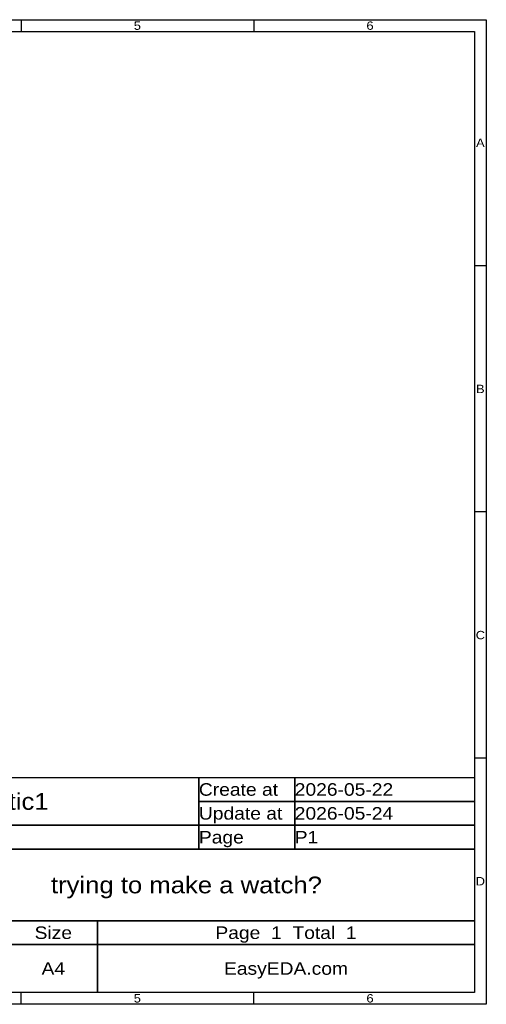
# Model space of a CAD drawing. Header units: millimetres. Extents: x 0 to 297, y 0 to 210.
# Tile 3 of 3: x 198 to 297, y 0 to 210. Entities that reach past the tile are written whole.
import ezdxf
from ezdxf.enums import TextEntityAlignment as Align

# ---------------------------------------------------------------- set-up
doc = ezdxf.new("R2010")
doc.units = ezdxf.units.MM
doc.header["$MEASUREMENT"] = 0
doc.styles.get("Standard").update_dxf_attribs({"font": 'arial.ttf'})

msp = doc.modelspace()

# ---------------------------------------------------------------- linework, layer by layer
at = {"color": 1, "true_color": 0xa00000}
for points in [[(0, 209.55), (297.18, 209.55), (297.18, 0), (0, 0)], [(2.54, 207.01), (294.64, 207.01), (294.64, 2.54), (2.54, 2.54)]]:
    msp.add_lwpolyline(points, close=True, dxfattribs=at)
for points in [[(198.12, 209.55), (198.12, 207.01)], [(247.65, 209.55), (247.65, 207.01)], [(297.18, 157.16), (294.64, 157.16)], [(297.18, 104.78), (294.64, 104.78)], [(297.18, 52.39), (294.64, 52.39)], [(143.45, 48.26), (235.98, 48.26)], [(235.98, 48.26), (235.98, 38.1)], [(235.98, 48.26), (256.39, 48.26)], [(235.98, 43.18), (235.98, 48.26)], [(256.39, 48.26), (256.39, 43.18)], [(256.39, 48.26), (294.64, 48.26)], [(256.39, 43.18), (256.39, 48.26)], [(294.64, 48.26), (294.64, 43.18)], [(256.39, 43.18), (235.98, 43.18)], [(235.98, 43.18), (256.39, 43.18)], [(235.98, 38.1), (235.98, 43.18)], [(294.64, 43.18), (256.39, 43.18)], [(256.39, 43.18), (256.39, 38.1)], [(256.39, 43.18), (294.64, 43.18)], [(256.39, 38.1), (256.39, 43.18)], [(294.64, 43.18), (294.64, 38.1)], [(235.98, 38.1), (143.45, 38.1)], [(143.45, 38.1), (235.98, 38.1)], [(256.39, 38.1), (235.98, 38.1)], [(235.98, 38.1), (235.98, 33.02)], [(235.98, 38.1), (256.39, 38.1)], [(235.98, 33.02), (235.98, 38.1)], [(294.64, 38.1), (256.39, 38.1)], [(256.39, 38.1), (256.39, 33.02)], [(256.39, 38.1), (294.64, 38.1)], [(256.39, 33.02), (256.39, 38.1)], [(294.64, 38.1), (294.64, 33.02)], [(235.98, 33.02), (143.45, 33.02)], [(172.02, 33.02), (294.64, 33.02)], [(256.39, 33.02), (235.98, 33.02)], [(294.64, 33.02), (256.39, 33.02)], [(294.64, 33.02), (294.64, 17.78)], [(294.64, 17.78), (172.02, 17.78)], [(195.56, 17.78), (214.43, 17.78)], [(214.43, 17.78), (214.43, 12.7)], [(214.43, 17.78), (294.64, 17.78)], [(214.43, 12.7), (214.43, 17.78)], [(294.64, 17.78), (294.64, 12.7)], [(214.43, 12.7), (195.56, 12.7)], [(195.56, 12.7), (214.43, 12.7)], [(294.64, 12.7), (214.43, 12.7)], [(214.43, 12.7), (214.43, 2.54)], [(214.43, 12.7), (294.64, 12.7)], [(214.43, 2.54), (214.43, 12.7)], [(294.64, 12.7), (294.64, 2.54)], [(214.43, 2.54), (195.56, 2.54)], [(198.12, 0), (198.12, 2.54)], [(294.64, 2.54), (214.43, 2.54)], [(247.65, 0), (247.65, 2.54)]]:
    msp.add_lwpolyline(points, dxfattribs=at)

# ---------------------------------------------------------------- texts
at = {"color": 1, "true_color": 0xa00000, "width": 1.1}
for s, height, p in [('5', 1.78, (222.88, 208.28)), ('6', 1.78, (272.42, 208.28)), ('A', 1.78, (295.91, 183.36)), ('B', 1.78, (295.91, 130.97)), ('C', 1.78, (295.91, 78.58)), ('Schematic1', 3.556, (189.71, 43.18)), ('trying to make a watch?', 3.556, (233.33, 25.4)), ('D', 1.78, (295.91, 26.19)), ('Page  1  Total  1', 2.667, (254.53, 15.24)), ('Size', 2.667, (204.99, 15.24)), ('A4', 2.667, (204.99, 7.62)), ('EasyEDA.com', 2.667, (254.53, 7.62)), ('5', 1.78, (222.88, 1.27)), ('6', 1.78, (272.42, 1.27))]:
    msp.add_text(s, height=height, dxfattribs=at).set_placement(p, align=Align.MIDDLE_CENTER)
for s, p in [('Create at', (235.98, 45.72)), ('2026-05-22', (256.39, 45.72)), ('Update at', (235.98, 40.64)), ('2026-05-24', (256.39, 40.64)), ('Page', (235.98, 35.56)), ('P1', (256.39, 35.56))]:
    msp.add_text(s, height=2.667, dxfattribs=at).set_placement(p, align=Align.MIDDLE_LEFT)

doc.saveas('drawing.dxf')
